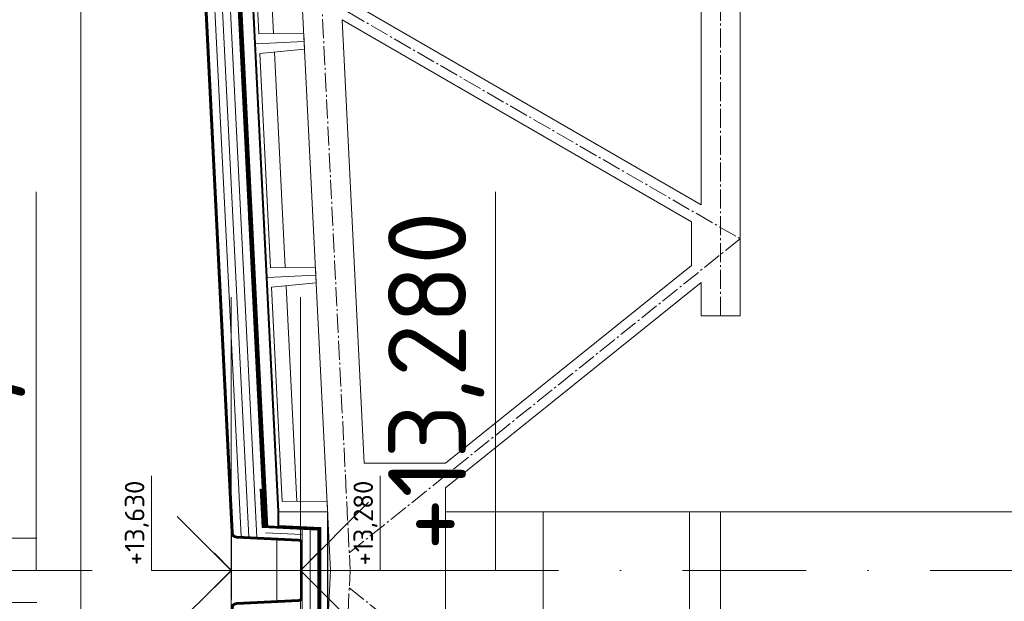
# Model space of a CAD drawing. Header units: millimetres. Extents: x -796345 to 3713765, y -2985421 to 2187451.
# Tile 160 of 256: x 204251 to 209299, y 45141 to 48123. Entities that reach past the tile are written whole.
import ezdxf
from ezdxf import colors
from ezdxf.entities.mleader import LeaderData, LeaderLine
from ezdxf.enums import TextEntityAlignment as Align
from ezdxf.math import Vec2, Vec3

# ---------------------------------------------------------------- set-up
doc = ezdxf.new("R2010")
doc.units = ezdxf.units.MM
doc.header["$PDMODE"] = 1
for name, pattern in [('AM_DIN_G_W050', [13.75, 9.75, -1.5, 1, -1.5]), ('CARKOVANA', [5, 3, -2]), ('CENTERX2', [101.6, 63.5, -12.7, 12.7, -12.7]), ('DASHDOT', [25.4, 12.7, -6.35, 0, -6.35])]:
    doc.linetypes.add(name, pattern=pattern)
doc.layers.get('Defpoints').update_dxf_attribs({"color": 8})
for name, color, linetype, lineweight in [('A99_N_kce-pohl', 1, 'Continuous', 9), ('A99_N_kce-rez-ten', 4, 'Continuous', 9), ('A99_N_koty-200', 5, 'Continuous', 5), ('A99_N_koty-200-vysk', 6, 'Continuous', 9), ('A99_N_koty-50-vysk', 160, 'Continuous', 9), ('A99_N_sraf', 252, 'Continuous', 0), ('A99_N_txt-popis-50', 240, 'Continuous', 9), ('A99_S_kce-pohl', 7, 'Continuous', 5), ('A99_S_kce-rez-sil', 7, 'Continuous', 15), ('A99_S_kce-rez-ten', 7, 'Continuous', 9), ('A99_S_osy', 1, 'CENTERX2', 5)]:
    doc.layers.add(name, color=color, linetype=linetype, lineweight=lineweight)
doc.styles.add('A99_kota', font='isocpeur.ttf', dxfattribs={"height": 2})
doc.styles.add('A99_popis', font='isocpeur.ttf')
doc.linetypes.add('IZOLACE', pattern='A,0.00254,-2.54,[134,ltypeshp.shx,S=2.54,R=0,X=-2.54,Y=0],-5.08,[134,ltypeshp.shx,S=2.54,R=180,X=2.54,Y=0],-2.54', length=10.16254)
doc.dimstyles.new('A99_kota_200 new', dxfattribs={"dimscale": 200, "dimtxt": 2, "dimasz": 1.2, "dimexe": 0.5, "dimexo": 1.5, "dimgap": 0.3, "dimtad": 1, "dimdec": 0, "dimzin": 3, "dimdsep": 46, "dimtxsty": 'A99_kota', "dimblk": 'ARCHTICK', "dimcen": 2.5, "dimazin": 2, "dimtfac": 0.75, "dimtdec": 0, "dimtmove": 2, "dimatfit": 0, "dimfxl": 4, "dimfxlon": 1, "dimtolj": 1, "dimtzin": 0, "dimlwd": 5, "dimlwe": 5, "dimarcsym": 0})

# ---------------------------------------------------------------- blocks, each defined once
blk = doc.blocks.new('*U24')
at = {"color": 0, "linetype": 'ByBlock', "lineweight": -2}
blk.add_line((-3, 0), (7, 0), dxfattribs=at)
for points in [[(0, 0), (0, 5), (0, 5), (9.7, 5)], [(-1.75, 1.75), (0, 0), (1.75, 1.75)]]:
    blk.add_lwpolyline(points, dxfattribs=at)
at = {"color": 0, "linetype": 'ByBlock', "lineweight": -2, "style": 'A99_kota'}
for tag, p in [('VYSKA', (9.2, 7.75)), ('POPIS', (9.2, 4.5))]:
    blk.add_attdef(tag, text='', height=2, dxfattribs=at).set_placement(p, align=Align.TOP_RIGHT)
blk = doc.blocks.new('*U32')
at = {"color": 0, "linetype": 'ByBlock', "lineweight": -2}
blk.add_line((-3, 0), (7, 0), dxfattribs=at)
for points in [[(-1.75, -1.75), (0, 0), (1.75, -1.75)], [(0, 0), (0, -5), (0, -5), (9.7, -5)]]:
    blk.add_lwpolyline(points, dxfattribs=at)
at = {"color": 0, "linetype": 'ByBlock', "lineweight": -2, "style": 'A99_kota'}
for tag, p in [('VYSKA', (9.2, -2.25)), ('POPIS', (9.2, -5.5))]:
    blk.add_attdef(tag, text='', height=2, dxfattribs=at).set_placement(p, align=Align.TOP_RIGHT)
blk = doc.blocks.new('_ArchTick')
at = {"color": 0, "linetype": 'ByBlock', "const_width": 0.15}
blk.add_lwpolyline([(-0.5, -0.5), (0.5, 0.5)], dxfattribs=at)
blk = doc.blocks.new('*D3228')
at = {"layer": 'A99_N_koty-200', "color": 0, "linetype": 'Continuous', "lineweight": 5, "ltscale": 10, "transparency": 16777216}
for p, q in [((203538.9, 45464.9), (203538.9, 45704.9)), ((204338.9, 45464.9), (203438.9, 45464.9)), ((203538.9, 45135.1), (203538.9, 45464.9)), ((204338.9, 45135.1), (203438.9, 45135.1)), ((203538.9, 45135.1), (203538.9, 44895.1))]:
    blk.add_line(p, q, dxfattribs=at)
at = {"layer": 'Defpoints', "color": 0, "linetype": 'Continuous', "lineweight": 0, "ltscale": 10, "transparency": 16777216}
for p in [(203538.9, 45464.9), (205364.5, 45464.9), (205364.5, 45135.1)]:
    blk.add_point(p, dxfattribs=at)
at = {"layer": 'A99_N_koty-200', "color": 0, "linetype": 'Continuous', "lineweight": 5, "ltscale": 10, "transparency": 16777216, "xscale": 240, "yscale": 240, "zscale": 240}
for p, rotation in [((203538.9, 45464.9), 270), ((203538.9, 45135.1), 90)]:
    blk.add_blockref('_ArchTick', p, dxfattribs=dict(at, rotation=rotation))
at = {"layer": 'A99_N_koty-200', "color": 0, "linetype": 'Continuous', "lineweight": 0, "ltscale": 10, "transparency": 16777216, "insert": (203278.9, 45300), "char_height": 400, "attachment_point": 5, "rotation": 90, "style": 'A99_kota'}
blk.add_mtext('\\A1;330', dxfattribs=at)
blk = doc.blocks.new('*U34')
at = {"color": 0, "linetype": 'ByBlock', "lineweight": -2}
blk.add_line((-3, 0), (7, 0), dxfattribs=at)
for points in [[(0, 0), (0, 8.2), (0, 8.2), (9.7, 8.2)], [(-1.75, 1.75), (0, 0), (1.75, 1.75)]]:
    blk.add_lwpolyline(points, dxfattribs=at)
at = {"color": 0, "linetype": 'ByBlock', "lineweight": -2, "style": 'A99_kota'}
for tag, p in [('VYSKA', (9.2, 10.95)), ('POPIS', (9.2, 7.7))]:
    blk.add_attdef(tag, text='', height=2, dxfattribs=at).set_placement(p, align=Align.TOP_RIGHT)
blk = doc.blocks.new('*U61')
at = {"color": 0, "linetype": 'ByBlock', "lineweight": -2}
blk.add_line((-3, 0), (7, 0), dxfattribs=at)
for points in [[(-1.75, -1.75), (0, 0), (1.75, -1.75)], [(0, 0), (0, -8.2), (0, -8.2), (9.7, -8.2)]]:
    blk.add_lwpolyline(points, dxfattribs=at)
at = {"color": 0, "linetype": 'ByBlock', "lineweight": -2, "style": 'A99_kota'}
for tag, p in [('VYSKA', (9.2, -5.45)), ('POPIS', (9.2, -8.7))]:
    blk.add_attdef(tag, text='', height=2, dxfattribs=at).set_placement(p, align=Align.TOP_RIGHT)

msp = doc.modelspace()

# ---------------------------------------------------------------- linework, layer by layer
at = {"layer": 'A99_N_kce-pohl'}
msp.add_lwpolyline([(204564.8, 51380), (204564.8, 39230)], dxfattribs=at)
at = {"layer": 'A99_N_kce-pohl', "linetype": 'Continuous', "ltscale": 2}
msp.add_lwpolyline([(205444.8, 47097.3), (205424.8, 47096.3), (205424.1, 47111.3)], dxfattribs=at)
at = {"layer": 'A99_N_kce-rez-ten', "linetype": 'CARKOVANA', "lineweight": 0, "ltscale": 15, "const_width": 5}
for points in [[(205692.5, 45300), (205692.5, 45440.3, 0.400665), (205680.6, 45452.7), (205363.4, 45467.5, -0.386254), (205337.2, 45493.6), (205051.9, 51204.2), (204952.4, 51335.3), (204733.4, 51367.1), (204552.5, 51447.6), (204552.5, 51557.5)], [(205697.5, 45300), (205697.5, 45440.3, 0.400665), (205680.8, 45457.7), (205363.6, 45472.5, -0.386254), (205342.2, 45493.8), (205056.8, 51206), (204955.1, 51340), (204734.8, 51371.9), (204557.5, 51450.9), (204557.5, 51557.5)], [(205692.5, 45300), (205692.5, 45159.7, -0.400665), (205680.6, 45147.3), (205363.4, 45132.5, 0.386254), (205337.2, 45106.4), (205051.9, 39395.8), (204952.4, 39264.7), (204733.4, 39232.9), (204552.5, 39152.4), (204552.5, 39042.5)], [(205697.5, 45300), (205697.5, 45159.7, -0.400665), (205680.8, 45142.3), (205363.6, 45127.5, 0.386254), (205342.2, 45106.2), (205056.8, 39394), (204955.1, 39260), (204734.8, 39228.1), (204557.5, 39149.1), (204557.5, 39042.5)]]:
    msp.add_lwpolyline(points, format="xyb", dxfattribs=at)
at = {"layer": 'A99_N_kce-rez-ten', "linetype": 'Continuous', "lineweight": 0}
for points in [[(204550, 51557.5), (204550, 51446), (204732.7, 51364.7), (204951, 51333), (205049.4, 51203.3), (205332.7, 45533.4)], [(204555, 51557.5), (204555, 51449.3), (204734.1, 51369.5), (204953.7, 51337.6), (205054.4, 51205.1), (205337.7, 45533.6)], [(204560, 51557.5), (204560, 51452.5), (204735.5, 51374.3), (204956.5, 51342.3), (205059.3, 51206.9), (205342.7, 45533.9)], [(205483.7, 45717.5), (205493.6, 45519)], [(205493.6, 45519), (205780, 45505.7), (205780, 45300)], [(205523.2, 45527.6), (205790, 45515.2), (205790, 45300)], [(205570, 45455.4), (205570, 45144.6)], [(205493.6, 45081), (205780, 45094.3), (205780, 45300)], [(205523.2, 45072.4), (205790, 45084.8), (205790, 45300)]]:
    msp.add_lwpolyline(points, dxfattribs=at)
at = {"layer": 'A99_N_kce-rez-ten', "linetype": 'Continuous', "lineweight": 0, "ltscale": 0.5}
for points in [[(205690, 45300), (205690, 45440.3, 0.400665), (205680.5, 45450.2), (205363.3, 45465, -0.386254), (205334.7, 45493.5), (205049.4, 51203.3), (204951, 51333), (204732.7, 51364.7), (204550, 51446), (204550, 51557.5)], [(205695, 45300), (205695, 45440.3, 0.400665), (205680.7, 45455.2), (205363.5, 45470, -0.386254), (205339.7, 45493.7), (205054.4, 51205.1), (204953.7, 51337.6), (204734.1, 51369.5), (204555, 51449.3), (204555, 51557.5)], [(205700, 45300), (205700, 45440.3, 0.400665), (205680.9, 45460.2), (205363.7, 45475, -0.386254), (205344.7, 45494), (205059.3, 51206.9), (204956.5, 51342.3), (204735.5, 51374.3), (204560, 51452.5), (204560, 51557.5)], [(205690, 45300), (205690, 45159.7, -0.400665), (205680.5, 45149.8), (205363.3, 45135, 0.386254), (205334.7, 45106.5), (205049.4, 39396.7), (204951, 39267), (204732.7, 39235.3), (204550, 39154), (204550, 39042.5)], [(205695, 45300), (205695, 45159.7, -0.400665), (205680.7, 45144.8), (205363.5, 45130, 0.386254), (205339.7, 45106.3), (205054.4, 39394.9), (204953.7, 39262.4), (204734.1, 39230.5), (204555, 39150.7), (204555, 39042.5)], [(205700, 45300), (205700, 45159.7, -0.400665), (205680.9, 45139.8), (205363.7, 45125, 0.386254), (205344.7, 45106), (205059.3, 39393.1), (204956.5, 39257.7), (204735.5, 39225.7), (204560, 39147.5), (204560, 39042.5)]]:
    msp.add_lwpolyline(points, format="xyb", dxfattribs=at)
at = {"layer": 'A99_N_kce-rez-ten', "lineweight": 0}
msp.add_lwpolyline([(205425.9, 45472.1), (205133.9, 51316.5)], dxfattribs=at)
at = {"layer": 'A99_N_kce-rez-ten', "linetype": 'CARKOVANA', "lineweight": 0, "ltscale": 15, "const_width": 10}
for points in [[(205488.7, 45717.7), (205488.7, 45717.7), (205498.6, 45518.8)], [(205498.4, 45523.8), (205785, 45510.5), (205785, 45300)], [(205498.4, 45076.2), (205785, 45089.5), (205785, 45300)]]:
    msp.add_lwpolyline(points, dxfattribs=at)
at = {"layer": 'A99_N_kce-rez-ten', "linetype": 'Continuous', "lineweight": 0, "ltscale": 0.5}
msp.add_lwpolyline([(205700, 45510), (205700, 45090)], dxfattribs=at)
at = {"layer": 'A99_N_sraf', "color": 1, "linetype": 'IZOLACE', "ltscale": 3.8}
for points in [[(205386.4, 45473.9), (205093.6, 51322.4)], [(205466, 45470.2), (205174.2, 51310.7)], [(205740, 45095), (205740, 45507.5)]]:
    msp.add_lwpolyline(points, dxfattribs=at)
at = {"layer": 'A99_N_sraf', "color": 1, "linetype": 'IZOLACE', "ltscale": 2}
msp.add_lwpolyline([(205511.6, 45493.1), (205700, 45484.4)], dxfattribs=at)
at = {"layer": 'A99_S_kce-pohl', "lineweight": 5}
for p, q in [((207745, 46775.1), (207745, 46605.3)), ((207745, 46605.3), (207945, 46605.3))]:
    msp.add_line(p, q, dxfattribs=at)
at = {"layer": 'A99_S_kce-pohl', "lineweight": 0}
for p, q in [((206435, 45220), (206435, 45722.4)), ((206435, 45380), (206435, 44877.6))]:
    msp.add_line(p, q, dxfattribs=at)
at = {"layer": 'A99_S_kce-pohl'}
msp.add_line((211185, 45600), (206465.5, 45600), dxfattribs=at)
at = {"layer": 'A99_S_kce-pohl', "lineweight": 5}
for points in [[(205395, 54300), (205845, 45300)], [(207945, 54300), (207945, 46605.3)], [(207745, 49606.6), (207745, 47173.3)], [(205949.8, 48210.5), (207745, 47173.3)], [(205904.2, 48121.4), (206017.7, 45850)], [(205904.2, 48121.4), (207695, 47086.7)], [(207695, 47086.7), (207695, 46863.2)], [(207695, 46863.2), (206434.1, 45850)], [(207745, 46775.1), (206435, 45722.4)], [(206434.1, 45850), (206017.7, 45850)], [(206435, 45300), (206435, 45722.4)], [(205395, 36300), (205845, 45300)], [(206435, 45300), (206435, 44877.6)]]:
    msp.add_lwpolyline(points, dxfattribs=at)
at = {"layer": 'A99_S_kce-pohl', "color": 253, "linetype": 'AM_DIN_G_W050', "lineweight": 0, "ltscale": 10}
for points in [[(205494.9, 54305), (205944.9, 45305)], [(207845, 46605.3), (207845, 46605.3), (207845, 54300)], [(205545, 51300), (207945, 49800), (205695, 48300), (207945, 47000)], [(207945, 47000), (205940.7, 45389.3)], [(205494.9, 36295), (205944.9, 45295)], [(207945, 43600), (205940.7, 45210.7)]]:
    msp.add_lwpolyline(points, dxfattribs=at)
at = {"layer": 'A99_S_kce-rez-sil', "lineweight": 13}
for points in [[(205709.5, 48011.6), (205707.5, 48051.6), (205477.3, 48050.1), (205422.4, 49148.7), (205651.6, 49170.2), (205649.6, 49210.1), (205649.6, 49210.1)], [(205709.5, 48011.6), (205711.5, 47971.7), (205482.3, 47950.2), (205537.2, 46851.6), (205767.4, 46853.1), (205769.4, 46813.1), (205769.4, 46813.1)], [(205829.3, 45614.6), (205827.3, 45654.6), (205597.1, 45653.1), (205542.2, 46751.7), (205771.4, 46773.2), (205769.4, 46813.1), (205769.4, 46813.1)], [(205829.3, 44985.4), (205829.3, 45615)]]:
    msp.add_lwpolyline(points, dxfattribs=at)
at = {"layer": 'A99_S_kce-rez-sil', "lineweight": 20}
for points in [[(206935, 45600), (206935, 45000), (206435, 45000), (206435, 45600)], [(207685, 45600), (207685, 45000), (207845, 45000), (207845, 45600)]]:
    msp.add_lwpolyline(points, close=True, dxfattribs=at)
at = {"layer": 'A99_S_kce-rez-ten', "color": 253, "lineweight": 0}
msp.add_line((207745, 46605.3), (207945, 46605.3), dxfattribs=at)
at = {"layer": 'A99_S_kce-rez-ten', "lineweight": 0}
msp.add_line((206138, 45300), (206435, 45300), dxfattribs=at)
at = {"layer": 'A99_S_kce-rez-ten', "linetype": 'CARKOVANA', "lineweight": 0, "ltscale": 15}
for points, const_width in [([(205513.7, 45518.7), (205220.1, 51395), (204730, 51466.2)], 20), ([(205577.5, 45600), (205577.5, 45527.6), (205792.5, 45517.6), (205792.5, 45300)], 5), ([(205577.5, 45000), (205577.5, 45072.4), (205792.5, 45082.4), (205792.5, 45300)], 5)]:
    msp.add_lwpolyline(points, dxfattribs=dict(at, const_width=const_width))
at = {"layer": 'A99_S_kce-rez-ten', "lineweight": 0}
for points in [[(205579.6, 45602.1), (205290.2, 51394.9), (204723.9, 51477)], [(205523.6, 45519.2), (205229.7, 51403.7), (204730, 51476.2)], [(205503.7, 45518.2), (205210.5, 51386.2), (204730, 51456)], [(205574.6, 45601.9), (205285.1, 51396.4)], [(205575, 45000), (205575, 45074.8), (205790, 45084.8), (205790, 45300)], [(206435, 45300), (205845, 45300)]]:
    msp.add_lwpolyline(points, dxfattribs=at)
at = {"layer": 'A99_S_kce-rez-ten', "linetype": 'CARKOVANA', "ltscale": 15, "const_width": 5}
msp.add_lwpolyline([(205577.1, 45602), (205287.6, 51394.8)], dxfattribs=at)
at = {"layer": 'A99_S_kce-rez-ten', "lineweight": 0}
for points in [[(205709.5, 48011.6), (205459.8, 47999.1), (205400, 49197.6), (205649.6, 49210.1), (205651.6, 49170.2), (205422.4, 49148.7), (205477.3, 48050.1), (205707.5, 48051.6)], [(205769.4, 46813.1), (205519.7, 46800.6), (205459.8, 47999.1), (205709.5, 48011.6), (205711.5, 47971.7), (205482.3, 47950.2), (205537.2, 46851.6), (205767.4, 46853.1)], [(205580, 45600), (205830, 45600), (205830, 45000), (205580, 45000), (205580, 45070), (205795, 45080), (205795, 45520), (205580, 45530)]]:
    msp.add_lwpolyline(points, close=True, dxfattribs=at)
at = {"layer": 'A99_S_kce-rez-ten', "lineweight": 5}
for points in [[(205552.4, 48050.6), (205497.2, 49155.7)], [(205612.3, 46852.1), (205557, 47957.2)], [(205672.1, 45653.6), (205616.9, 46758.7)]]:
    msp.add_lwpolyline(points, dxfattribs=at)
at = {"layer": 'A99_S_kce-rez-ten', "color": 1, "lineweight": 0}
msp.add_lwpolyline([(205575, 45600), (205575, 45525.2), (205790, 45515.2), (205790, 45300)], dxfattribs=at)
at = {"layer": 'A99_S_kce-rez-ten', "color": 253, "lineweight": 0}
msp.add_lwpolyline([(206435, 45300), (205845, 45300)], dxfattribs=at)
at = {"layer": 'A99_S_osy', "linetype": 'DASHDOT', "lineweight": 5, "ltscale": 50}
msp.add_lwpolyline([(222254.8, 45300), (202234.8, 45300)], dxfattribs=at)

# ---------------------------------------------------------------- block references
at = {"layer": 'A99_N_koty-200-vysk', "lineweight": 5, "xscale": 200, "yscale": 200, "zscale": 200, "rotation": 90.00000000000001}
for name, p, values in [('*U24', (205335, 45300), {'VYSKA': '+13,630'}), ('*U32', (205690, 45300), {'VYSKA': '+13,280'})]:
    msp.add_blockref(name, p, dxfattribs=at).add_auto_attribs(values)

# ---------------------------------------------------------------- dimensions: what is measured, and where the dimension line sits
at = {"layer": 'A99_N_koty-200', "linetype": 'Continuous', "lineweight": 0, "ltscale": 10}
dim = msp.add_linear_dim(base=(203538.9, 45464.9), p1=(205364.5, 45135.1), p2=(205364.5, 45464.9), angle=90, dimstyle='A99_kota_200 new', override={"dimscale": 0, "dimtix": 1, "dimtofl": 1, "dimtmove": 2, "dimatfit": 0}, dxfattribs=at)
dim.commit()
dim.dimension.update_dxf_attribs({"geometry": '*D3228', "text_midpoint": (203278.9, 45300)})

# ---------------------------------------------------------------- next in the draw order: leaders
at = {"layer": 'A99_N_txt-popis-50', "lineweight": 9}
ml = msp.add_multileader_mtext('Standard', dxfattribs=at)
ml.set_content('\\A1;{\\C256;odvodňovací systém \\Pbude součásti \\Pdodávky opláštění}', color=1, style='A99_popis')
ml.set_leader_properties(color=256, linetype='ByLayer', lineweight=-1)
ml.build(insert=Vec2(0, 0))
ml.multileader.update_dxf_attribs({"dogleg_length": 1, "arrow_head_size": 75, "scale": 50})
ctx = ml.context
ctx.base_point, ctx.scale, ctx.char_height, ctx.arrow_head_size, ctx.landing_gap_size, ctx.plane_origin, ctx.plane_x_axis, ctx.plane_y_axis = Vec3(204689.1, -2611.2), 50, 100, 75, 62.5, Vec3(208175.1, -8522.5), Vec3(0, 1), Vec3(-1, 0)
notes = []
notes.append((ctx, [(1, (1, 1, 0), (204689.1, -1130), (0, -1), 146.2, [(0, [(205935.3, -1130)], 0, [])])]))
ctx.mtext.insert, ctx.mtext.text_direction, ctx.mtext.rotation, ctx.mtext.width, ctx.mtext.defined_height, ctx.mtext.flow_direction = Vec3(204624.1, -2548.7), Vec3(0, 1), 1.570796, 1255, 15.9, 5
ctx.mtext.has_bg_fill, ctx.mtext.bg_color, ctx.mtext.bg_scale_factor, ctx.mtext.bg_transparency, ctx.mtext.use_window_bg_color = 1, -1073741824, 1, 0, 1
for ctx, leaders in notes:
    for number, flags, end, landing, length, lines in leaders:
        leader = LeaderData()
        leader.index, (leader.has_last_leader_line, leader.has_dogleg_vector, leader.attachment_direction) = number, flags
        leader.last_leader_point, leader.dogleg_vector, leader.dogleg_length = Vec3(end), Vec3(landing), length
        for number, points, colour, breaks in lines:
            line = LeaderLine()
            line.index, line.vertices, line.color, line.breaks = number, Vec3.list(points), colors.encode_raw_color(colour), breaks
            leader.lines.append(line)
        ctx.leaders.append(leader)

# ---------------------------------------------------------------- next in the draw order: block references
at = {"layer": 'A99_N_koty-50-vysk', "lineweight": 5, "xscale": 50, "yscale": 50, "zscale": 50, "rotation": 90.00000000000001}
for name, p, values in [('*U34', (205337.5, 45300), {'VYSKA': '+13,630'}), ('*U61', (205690, 45300), {'VYSKA': '+13,280'})]:
    msp.add_blockref(name, p, dxfattribs=at).add_auto_attribs(values)

doc.saveas('drawing.dxf')
